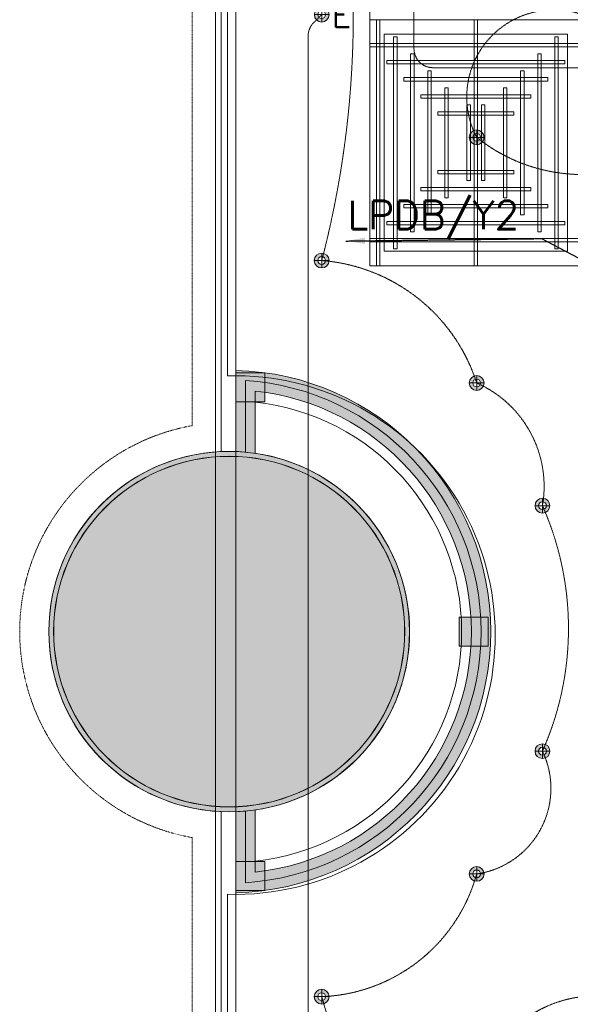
# Model space of a CAD drawing. Header units: millimetres. Extents: x -750 to 72845, y -24282 to 18874.
# Tile 15 of 154: x -750 to 2134, y 7217 to 12381. Entities that reach past the tile are written whole.
import ezdxf
from ezdxf.enums import TextEntityAlignment as Align

# ---------------------------------------------------------------- set-up
doc = ezdxf.new("R2010")
doc.units = ezdxf.units.MM
doc.header["$MEASUREMENT"] = 0
for name, pattern in [('DASHED', [19.05, 12.7, -6.35]), ('HIDDENX2', [0.75, 0.5, -0.25]), ('IRISH HOUSE_FF46_HYD AIRPORT_HVAC DUCTING LAYOUT 3$0$( Dashed )', [0.75, 0.5, -0.25]), ('IRISH HOUSE_FF46_HYD AIRPORT_HVAC DUCTING LAYOUT 3$0$LEVEL-F-OVERALL LAYOUT$0$Overhead', [4, 2.5, -1.5])]:
    doc.linetypes.add(name, pattern=pattern)
doc.layers.get('0').update_dxf_attribs({"lineweight": 5})
for name, color, linetype, lineweight in [('E Celing Lighting', 5, 'DASHED', 5), ('IRISH HOUSE_FF46_HYD AIRPORT_HVAC DUCTING LAYOUT 3$0$00 Structural', 2, 'Continuous', 25), ('IRISH HOUSE_FF46_HYD AIRPORT_HVAC DUCTING LAYOUT 3$0$02_Elevation 00', 8, 'Continuous', 9), ('IRISH HOUSE_FF46_HYD AIRPORT_HVAC DUCTING LAYOUT 3$0$Ceiling', 14, 'Continuous', 9), ('IRISH HOUSE_FF46_HYD AIRPORT_HVAC DUCTING LAYOUT 3$0$Furniture', 14, 'Continuous', 9), ('IRISH HOUSE_FF46_HYD AIRPORT_HVAC DUCTING LAYOUT 3$0$Grey', 8, 'Continuous', 9), ('IRISH HOUSE_FF46_HYD AIRPORT_HVAC DUCTING LAYOUT 3$0$LEVEL-F-OVERALL LAYOUT$0$A-FLOR-HRAL', 251, 'Continuous', 13), ('IRISH HOUSE_FF46_HYD AIRPORT_HVAC DUCTING LAYOUT 3$0$LEVEL-F-OVERALL LAYOUT$0$A-FLOR-OVHD', 251, 'IRISH HOUSE_FF46_HYD AIRPORT_HVAC DUCTING LAYOUT 3$0$LEVEL-F-OVERALL LAYOUT$0$Overhead', 5), ('Lighting (Ceiling)', 160, 'Continuous', 15), ('M-MEP-ELLG-CABLE', 146, 'HIDDENX2', 20), ('M-MEP-ELPR-EQUIP', 6, 'Continuous', 20), ('M-MEP-GEN', 7, 'Continuous', 5)]:
    doc.layers.add(name, color=color, linetype=linetype, lineweight=lineweight)
doc.layers.add('IRISH HOUSE_FF46_HYD AIRPORT_HVAC DUCTING LAYOUT 3$0$Flooring', color=8, linetype='Continuous')
doc.layers.add('IRISH HOUSE_FF46_HYD AIRPORT_HVAC DUCTING LAYOUT 3$0$RCP LAYOUT', color=8, linetype='Continuous')
doc.styles.add('Oswald Light', font='txt')
doc.styles.get("Standard").update_dxf_attribs({"font": 'romans.shx'})
doc.dimstyles.new('MDS-50', dxfattribs={"dimtxt": 100, "dimasz": 100, "dimexe": 50, "dimexo": 50, "dimgap": 25, "dimtad": 1, "dimdec": 0, "dimtxsty": 'Oswald Light', "dimcen": 0, "dimdle": 1.5875, "dimazin": 0, "dimtfac": 1, "dimtdec": 0, "dimtix": 1, "dimtmove": 0, "dimatfit": 0, "dimfxl": 0, "dimfrac": 2, "dimtolj": 1, "dimarcsym": 0})

# ---------------------------------------------------------------- blocks, each defined once
blk = doc.blocks.new('cl')
at = {"layer": 'Lighting (Ceiling)'}
h = blk.add_hatch(color=0, dxfattribs=at)
h.dxf.hatch_style = 1
h.paths.add_polyline_path([(1.53, 0.03, 1), (-1.53, 0.03, 1)])
h.paths.add_polyline_path([(-0.81, 0.03, -1), (0.81, 0.03, -1)], flags=16)
at = {"layer": 'Lighting (Ceiling)', "color": 0}
for p, q in [((-1.53, 0.03), (1.53, 0.03)), ((0, 1.56), (0, -1.5))]:
    blk.add_line(p, q, dxfattribs=at)
for radius in [1.53, 0.806]:
    blk.add_circle((0, 0.03), radius, dxfattribs=at)
at = {"color": 0}
blk.add_attdef('NAME', text='', height=5, dxfattribs=at).set_placement((0.84, 2.71), align=Align.MIDDLE_CENTER)
blk = doc.blocks.new('IRISH HOUSE_FF46_HYD AIRPORT_HVAC DUCTING LAYOUT 3$0$IRISH HOUSE-RCP LAYOUT')
at = {"lineweight": 0, "ltscale": 0.25}
h = blk.add_hatch(color=8, dxfattribs=at)
h.dxf.hatch_style = 1
h.paths.add_polyline_path([(34, 1369.8), (34, 944.4, -0.013467), (84.8, 941.2), (84.8, 1316.7, -0.937706), (84.8, -1316.7), (84.8, -941.2, -0.013467), (34, -944.4), (34, -1369.8, 0.975525)])
h = blk.add_hatch(color=8, dxfattribs=at)
h.dxf.hatch_style = 1
h.paths.add_polyline_path([(84.8, 1316.7), (84.8, 941.2, -0.013533), (135.6, 935.3), (135.6, 1203.5), (135.6, 1261.4, -0.898297), (135.6, -1261.4), (135.6, -935.3, -0.013533), (84.8, -941.2), (84.8, -1316.7, 0.937706)])
h = blk.add_hatch(color=8, dxfattribs=at)
h.dxf.hatch_style = 1
h.paths.add_polyline_path([(0, 945, 1), (0, -945, 1)])
h.paths.add_polyline_path([(0, -919.6, -1), (0, 919.6, -1)], flags=16)
h = blk.add_hatch(color=8, dxfattribs=at)
h.dxf.hatch_style = 1
h.paths.add_polyline_path([(0, 945, 1), (0, -945, 1)])
h.paths.add_polyline_path([(0, -919.6, -1), (0, 919.6, -1)], flags=16)
h = blk.add_hatch(color=8, dxfattribs=at)
h.dxf.hatch_style = 1
h.paths.add_polyline_path([(0, 945, 1), (0, -945, 1)])
h.paths.add_polyline_path([(0, -919.6, -1), (0, 919.6, -1)], flags=16)
h = blk.add_hatch(color=8, dxfattribs=at)
h.dxf.hatch_style = 1
h.paths.add_polyline_path([(-194.6, -7416.7), (-194.6, -9019.3), (1106, -9019.3), (1106, -7416.7)])
h.paths.add_polyline_path([(5.8, -7617.1), (5.8, -8818.9), (905.6, -8818.9), (905.6, -7617.1)], flags=16)
h.paths.add_polyline_path([(0, -919.6, 1), (0, 919.6, 1)])
h = blk.add_hatch(color=8, dxfattribs=at)
h.dxf.hatch_style = 1
h.paths.add_polyline_path([(-194.6, -7416.7), (-194.6, -9019.3), (1106, -9019.3), (1106, -7416.7)])
h.paths.add_polyline_path([(5.8, -7617.1), (5.8, -8818.9), (905.6, -8818.9), (905.6, -7617.1)], flags=16)
h.paths.add_polyline_path([(919.7, 0, 1), (-919.6, 0, 1)])
h = blk.add_hatch(color=8, dxfattribs=at)
h.dxf.hatch_style = 1
h.paths.add_polyline_path([(-194.6, -7416.7), (-194.6, -9019.3), (1106, -9019.3), (1106, -7416.7)])
h.paths.add_polyline_path([(5.8, -7617.1), (5.8, -8818.9), (905.6, -8818.9), (905.6, -7617.1)], flags=16)
h.paths.add_polyline_path([(0, -919.6, 1), (0, 919.6, 1)])
at = {"layer": 'IRISH HOUSE_FF46_HYD AIRPORT_HVAC DUCTING LAYOUT 3$0$00 Structural', "lineweight": 0, "ltscale": 0.25}
h = blk.add_hatch(color=8, dxfattribs=at)
h.dxf.hatch_style = 1
h.paths.add_polyline_path([(34, 1357.5), (34, 1205.1), (186.4, 1205.1), (186.4, 1357.5)])
h = blk.add_hatch(color=8, dxfattribs=at)
h.dxf.hatch_style = 1
h.paths.add_polyline_path([(1357.6, -76.2), (1205.2, -76.2), (1205.2, 76.2), (1357.6, 76.2)])
h = blk.add_hatch(color=8, dxfattribs=at)
h.dxf.hatch_style = 1
h.paths.add_polyline_path([(34, -1357.5), (34, -1205.1), (186.4, -1205.1), (186.4, -1357.5)])
at = {"color": 8, "lineweight": 0, "ltscale": 0.25}
for p, q in [((736.3, 1918.2), (736.3, 8372.8)), ((1848.5, 3209.1), (736.3, 3209.1)), ((736.3, 3209.1), (736.3, 1918.2)), ((1772.3, 3132.9), (812.5, 3132.9)), ((812.5, 3132.9), (812.5, 1994.4)), ((1772.3, 1994.4), (1772.3, 3132.9)), ((812.5, 1994.4), (1772.3, 1994.4)), ((1848.5, 1918.2), (736.3, 1918.2)), ((736.3, 1918.2), (1848.5, 1918.2))]:
    blk.add_line(p, q, dxfattribs=at)
at = {"layer": 'IRISH HOUSE_FF46_HYD AIRPORT_HVAC DUCTING LAYOUT 3$0$00 Structural', "color": 8, "lineweight": 0, "ltscale": 0.25}
for p, q in [((34, 1357.5), (186.4, 1357.5)), ((34, 1205.1), (34, 1357.5)), ((186.4, 1357.5), (186.4, 1205.1)), ((186.4, 1205.1), (34, 1205.1)), ((1357.6, 76.2), (1205.2, 76.2)), ((1205.2, 76.2), (1205.2, -76.2)), ((1357.6, -76.2), (1357.6, 76.2)), ((1205.2, -76.2), (1357.6, -76.2)), ((186.4, -1205.1), (34, -1205.1)), ((34, -1205.1), (34, -1357.5)), ((186.4, -1357.5), (186.4, -1205.1)), ((34, -1357.5), (186.4, -1357.5))]:
    blk.add_line(p, q, dxfattribs=at)
for radius in [945, 945, 945, 919.6, 919.6, 919.6]:
    blk.add_circle((0, 0), radius, dxfattribs=at)
at = {"layer": 'IRISH HOUSE_FF46_HYD AIRPORT_HVAC DUCTING LAYOUT 3$0$02_Elevation 00', "color": 8, "lineweight": 0, "ltscale": 0.25}
blk.add_line((34, 4994.4), (34, -5030.7), dxfattribs=at)
at = {"layer": 'IRISH HOUSE_FF46_HYD AIRPORT_HVAC DUCTING LAYOUT 3$0$Ceiling', "color": 8, "lineweight": 0, "ltscale": 0.25}
for p, q in [((772, 3209.1), (789.9, 3209.1)), ((772, 1918.2), (772, 3209.1)), ((789.9, 3209.1), (789.9, 1918.2)), ((1301.3, 3209.1), (1283.5, 3209.1)), ((1283.5, 3209.1), (1283.5, 1918.2)), ((1301.3, 1918.2), (1301.3, 3209.1)), ((879.3, 3119.8), (861.4, 3119.8)), ((861.4, 3119.8), (861.4, 2007.6)), ((879.3, 2007.6), (879.3, 3119.8)), ((1723.4, 3119.8), (1705.6, 3119.8)), ((1705.6, 3119.8), (1705.6, 2007.6)), ((1723.4, 2007.6), (1723.4, 3119.8)), ((1848.5, 3084), (736.3, 3084)), ((736.3, 3084), (736.3, 3066.1)), ((736.3, 3066.1), (1848.5, 3066.1)), ((968.6, 3030.4), (950.7, 3030.4)), ((950.7, 3030.4), (950.7, 2096.9)), ((968.6, 2096.9), (968.6, 3030.4)), ((1634.1, 3030.4), (1616.2, 3030.4)), ((1616.2, 3030.4), (1616.2, 2096.9)), ((1634.1, 2096.9), (1634.1, 3030.4)), ((825.6, 2994.7), (825.6, 2976.8)), ((1759.1, 2994.7), (825.6, 2994.7)), ((825.6, 2976.8), (1759.1, 2976.8)), ((1759.1, 2976.8), (1759.1, 2994.7)), ((915, 2905.3), (915, 2887.4)), ((1669.7, 2905.3), (915, 2905.3)), ((1058, 2941), (1040.1, 2941)), ((1040.1, 2941), (1040.1, 2186.3)), ((1058, 2186.3), (1058, 2941)), ((1544.7, 2941), (1526.8, 2941)), ((1526.8, 2941), (1526.8, 2186.3)), ((1544.7, 2186.3), (1544.7, 2941)), ((1669.7, 2887.4), (1669.7, 2905.3)), ((915, 2887.4), (1669.7, 2887.4)), ((1147.3, 2851.7), (1129.5, 2851.7)), ((1129.5, 2851.7), (1129.5, 2275.7)), ((1147.3, 2275.7), (1147.3, 2851.7)), ((1437.4, 2851.7), (1455.3, 2851.7)), ((1437.4, 2275.7), (1437.4, 2851.7)), ((1455.3, 2851.7), (1455.3, 2275.7)), ((1004.4, 2815.9), (1004.4, 2798.1)), ((1580.4, 2815.9), (1004.4, 2815.9)), ((1004.4, 2798.1), (1580.4, 2798.1)), ((1580.4, 2798.1), (1580.4, 2815.9)), ((1263.5, 2762.3), (1245.6, 2762.3)), ((1245.6, 2762.3), (1245.6, 2365)), ((1263.5, 2365), (1263.5, 2762.3)), ((1321.2, 2762.3), (1339.1, 2762.3)), ((1321.2, 2365), (1321.2, 2762.3)), ((1339.1, 2762.3), (1339.1, 2365)), ((1093.7, 2726.6), (1093.7, 2708.7)), ((1491, 2726.6), (1093.7, 2726.6)), ((1093.7, 2708.7), (1491, 2708.7)), ((1491, 2708.7), (1491, 2726.6)), ((1093.7, 2400.8), (1093.7, 2418.7)), ((1093.7, 2418.7), (1491, 2418.7)), ((1491, 2400.8), (1093.7, 2400.8)), ((1491, 2418.7), (1491, 2400.8)), ((1004.4, 2311.4), (1004.4, 2329.3)), ((1004.4, 2329.3), (1580.4, 2329.3)), ((1245.6, 2365), (1263.5, 2365)), ((1339.1, 2365), (1321.2, 2365)), ((1580.4, 2329.3), (1580.4, 2311.4)), ((1580.4, 2311.4), (1004.4, 2311.4)), ((1129.5, 2275.7), (1147.3, 2275.7)), ((1455.3, 2275.7), (1437.4, 2275.7)), ((915, 2222.1), (915, 2239.9)), ((915, 2239.9), (1669.7, 2239.9)), ((1669.7, 2222.1), (915, 2222.1)), ((1669.7, 2239.9), (1669.7, 2222.1)), ((1040.1, 2186.3), (1058, 2186.3)), ((1526.8, 2186.3), (1544.7, 2186.3)), ((825.6, 2132.7), (825.6, 2150.6)), ((825.6, 2150.6), (1759.1, 2150.6)), ((1759.1, 2132.7), (825.6, 2132.7)), ((1759.1, 2150.6), (1759.1, 2132.7)), ((950.7, 2096.9), (968.6, 2096.9)), ((1616.2, 2096.9), (1634.1, 2096.9)), ((736.3, 2061.2), (1848.5, 2061.2)), ((736.3, 2043.3), (736.3, 2061.2)), ((1848.5, 2043.3), (736.3, 2043.3)), ((861.4, 2007.6), (879.3, 2007.6)), ((1705.6, 2007.6), (1723.4, 2007.6)), ((789.9, 1918.2), (772, 1918.2)), ((1283.5, 1918.2), (1301.3, 1918.2))]:
    blk.add_line(p, q, dxfattribs=at)
at = {"layer": 'IRISH HOUSE_FF46_HYD AIRPORT_HVAC DUCTING LAYOUT 3$0$Flooring', "color": 8, "lineweight": 0, "ltscale": 0.25}
for p, q in [((-8.3, 7562.6), (-8.3, 1340.9)), ((-8.3, -1377.2), (-8.3, -7437.2))]:
    blk.add_line(p, q, dxfattribs=at)
blk.add_arc((33.9, -18.1), 1359.7, 268.22, 91.78, dxfattribs=at)
at = {"layer": 'IRISH HOUSE_FF46_HYD AIRPORT_HVAC DUCTING LAYOUT 3$0$Furniture', "color": 8, "lineweight": 0, "ltscale": 0.25}
for p, q in [((-41.7, 7586.2), (-41.9, 944)), ((-42, -944), (-42.2, -7416.7))]:
    blk.add_line(p, q, dxfattribs=at)
blk.add_arc((0, 0), 945, 92.5429, 267.4529, dxfattribs=at)
at = {"layer": 'IRISH HOUSE_FF46_HYD AIRPORT_HVAC DUCTING LAYOUT 3$0$Grey', "color": 8, "linetype": 'IRISH HOUSE_FF46_HYD AIRPORT_HVAC DUCTING LAYOUT 3$0$( Dashed )', "lineweight": 0, "ltscale": 0.2}
for p, q in [((-194.1, 7589), (-194.3, 1080)), ((-194.4, -1080), (-194.6, -7264.3))]:
    blk.add_line(p, q, dxfattribs=at)
at = {"layer": 'IRISH HOUSE_FF46_HYD AIRPORT_HVAC DUCTING LAYOUT 3$0$Grey', "color": 8, "lineweight": 0, "ltscale": 0.25}
for p, q in [((34, 1369.8), (34, 944.4)), ((84.8, 1316.7), (84.8, 941.2)), ((135.6, 1261.4), (135.6, 935.3)), ((135.6, 1203.5), (135.6, 935.3)), ((34, -944.4), (34, -1369.8)), ((84.8, -941.2), (84.8, -1316.7)), ((135.6, -935.3), (135.6, -1261.4)), ((135.6, -935.3), (135.6, -1203.5))]:
    blk.add_line(p, q, dxfattribs=at)
for centre, radius, start, end in [((0, 0), 1370.2, 271.4196, 88.5804), ((0, 0), 1319.4, 273.6827, 86.3173), ((0, 0), 1268.6, 276.1335, 83.8665), ((7.5, 0), 1210.3, 276.0738, 83.9262), ((0, 0), 945.1, 272.0616, 87.9384)]:
    blk.add_arc(centre, radius, start, end, dxfattribs=at)
at = {"layer": 'IRISH HOUSE_FF46_HYD AIRPORT_HVAC DUCTING LAYOUT 3$0$Grey', "color": 8, "linetype": 'IRISH HOUSE_FF46_HYD AIRPORT_HVAC DUCTING LAYOUT 3$0$( Dashed )', "lineweight": 0, "ltscale": 0.2}
blk.add_arc((0, 0), 1097.4, 100.1997, 259.7961, dxfattribs=at)
at = {"layer": 'IRISH HOUSE_FF46_HYD AIRPORT_HVAC DUCTING LAYOUT 3$0$LEVEL-F-OVERALL LAYOUT$0$A-FLOR-HRAL', "color": 8, "lineweight": 0}
blk.add_circle((0, 0), 919, dxfattribs=at)
at = {"layer": 'IRISH HOUSE_FF46_HYD AIRPORT_HVAC DUCTING LAYOUT 3$0$LEVEL-F-OVERALL LAYOUT$0$A-FLOR-OVHD', "color": 8, "lineweight": 0}
blk.add_line((-601, 692.7), (-601, 696.1), dxfattribs=at)
blk = doc.blocks.new('IRISH HOUSE_FF46_HYD AIRPORT_HVAC DUCTING LAYOUT 3')
at = {"layer": 'IRISH HOUSE_FF46_HYD AIRPORT_HVAC DUCTING LAYOUT 3$0$RCP LAYOUT', "lineweight": 0}
blk.add_blockref('IRISH HOUSE_FF46_HYD AIRPORT_HVAC DUCTING LAYOUT 3$0$IRISH HOUSE-RCP LAYOUT', (0, 0), dxfattribs=at)

msp = doc.modelspace()

# ---------------------------------------------------------------- linework, layer by layer
at = {"layer": 'M-MEP-ELLG-CABLE', "color": 1, "ltscale": 5}
for points in [[(5525.8, 17734.3, 0.158363), (3307.5, 17734.3, 0.138423), (1643.7, 17734.3, 0.576092), (831.9, 16913.6, -0.095289), (831.9, 14980.4, -0.320296), (831.9, 13693.9, -0.128293), (831.9, 11117.8, -0.30419), (1643.6, 10475.6, -0.343989), (1988.2, 9832, -0.211718), (1988.2, 8544.7, -0.505943), (1643.6, 7901, -0.327111), (831.7, 7257.4, -0.146526), (831.8, 4682.8, -0.20789)], [(2495, 6578.8), (2495, 9000.2, -0.414214), (2595, 9100.2), (2600.6, 9100.2, 0.198912), (2671.3, 9129.5), (2783.4, 9241.6), (2674.1, 9351, 0.198912), (2603.4, 9380.2), (2592, 9380.2, -0.414214), (2492, 9480.2), (2492, 11749.7, -0.414214), (2592, 11849.7), (2597.6, 11849.7, 0.198912), (2668.3, 11879), (2780.4, 11991.1), (2780.4, 11991.1), (2665, 12101.4, 0.192932), (2595.9, 12129), (1415.1, 12129, -0.413681), (1315.1, 12228.9), (1310.2, 14937.1, -0.414746)]]:
    msp.add_lwpolyline(points, format="xyb", dxfattribs=at)
at = {"layer": 'M-MEP-ELLG-CABLE', "color": 5, "ltscale": 5, "elevation": 1}
for points in [[(275, 5218.9), (275, 13122.7, -0.198912)], [(831.9, 12407.3), (790.3, 12366.1, 0.199915), (760.8, 12295.1), (761.2, 6082.4, 0.19791)]]:
    msp.add_lwpolyline(points, format="xyb", dxfattribs=at)
at = {"layer": 'M-MEP-ELLG-CABLE', "color": 1, "ltscale": 5, "elevation": 1}
for points in [[(7189.5, 13050.1, -0.273255), (4413.8, 12406.6, -0.368803), (3304.7, 12406.6, -0.351543), (2198.2, 12407.3, 0.679195), (1643.7, 11763.7, 0.350709), (2752.9, 11762.9, 0.368803), (3861.9, 11762.9, 0.351324), (4971.3, 11762.9)], [(1643.6, 6613.8, -0.393119), (2198.1, 7257.4, 0.351512), (3304.7, 7256.7, 0.367873), (4416.6, 7256.7, 0.57746), (4971.2, 7900.3, -0.229868), (3862, 7900.3, -0.205322), (3307.5, 8543.8, -0.665275), (2752.9, 9188.3, 0.339178), (3862, 9187.6, 0.339854), (4971.2, 9187.6, 0.697637), (4417, 9830.5, -0.350709), (3307.9, 9831.2, -0.698185), (3862, 10474.9, 0.354131), (4971.2, 10474.9, 0.258947), (3307.5, 11118.5, -0.350584), (2198.1, 11119.3)]]:
    msp.add_lwpolyline(points, format="xyb", dxfattribs=at)

# ---------------------------------------------------------------- block references
at = {"layer": 'E Celing Lighting', "color": 5}
ref = msp.add_blockref('cl', (831.9, 12406.6), dxfattribs=dict(at, xscale=-25.32885420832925, yscale=25.32885420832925, zscale=25.32885420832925))
ref.add_attrib('NAME', 'E', dxfattribs={"layer": '0', "color": 0, "height": 126.6}).set_placement((935, 12404.8), align=Align.MIDDLE_CENTER)
at = {"layer": 'E Celing Lighting', "color": 1, "xscale": 25.32885420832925, "yscale": 25.32885420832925, "zscale": 25.32885420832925}
for p in [(1643.7, 11762.9), (831.8, 11117), (1643.6, 10474.9), (1988.2, 9831.2), (1988.2, 8543.9), (1643.6, 7900.3), (831.7, 7256.7)]:
    msp.add_blockref('cl', p, dxfattribs=at)
at = {"layer": 'M-MEP-ELPR-EQUIP'}
msp.add_blockref('IRISH HOUSE_FF46_HYD AIRPORT_HVAC DUCTING LAYOUT 3', (347, 9171.7), dxfattribs=at)

# ---------------------------------------------------------------- texts
at = {"layer": 'M-MEP-GEN', "insert": (966.5, 11331.7), "char_height": 150, "width": 664.012, "attachment_point": 4}
msp.add_mtext('{\\Fsimplex|c0;LPDB/Y2}', dxfattribs=at)

# ---------------------------------------------------------------- leaders
at = {"layer": 'M-MEP-ELLG-CABLE', "color": 1, "ltscale": 5}
msp.add_leader([(958, 11220), (1983, 11232.9), (2198.1, 11119.3)], dimstyle='MDS-50', override={"dimtad": 0}, dxfattribs=at)

doc.saveas('drawing.dxf')
